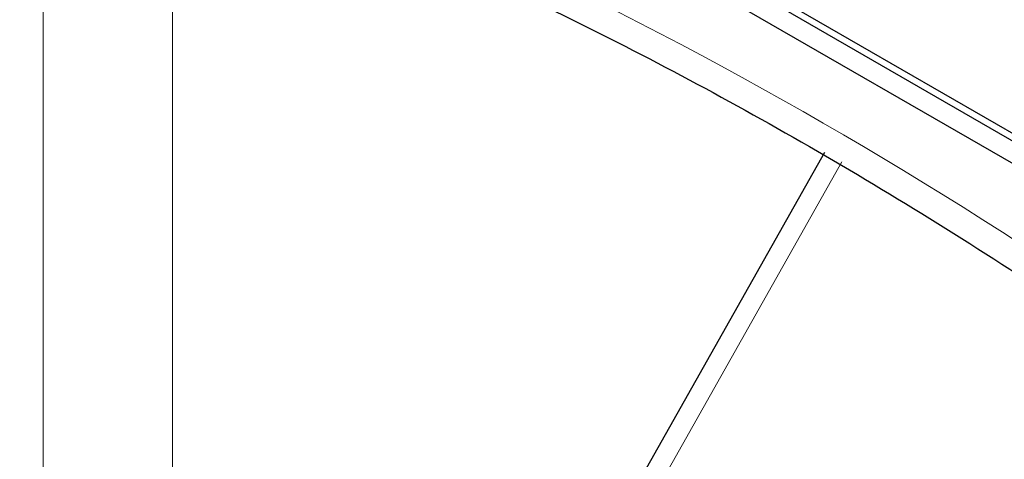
# Paper-space layout 'Blatt2' of a CAD drawing. Header units: millimetres. Extents: x 5 to 418, y 2 to 292.
# Tile 19 of 100: x 119.037 to 120.817, y 177.755 to 178.55. Entities that reach past the tile are written whole.
import ezdxf

# ---------------------------------------------------------------- set-up
doc = ezdxf.new("R2010")
doc.units = ezdxf.units.MM

psp = doc.layouts.new('Blatt2')

# ---------------------------------------------------------------- linework, layer by layer
at = {"color": 7, "linetype": 'Continuous', "lineweight": 25}
for p, q in [((117.4751, 180.2279), (123.3677, 176.8262)), ((118.9836, 179.3979), (123.3677, 176.867)), ((118.9954, 179.4047), (123.3794, 176.8738)), ((120.4926, 178.3098), (119.9471, 177.3426))]:
    psp.add_line(p, q, dxfattribs=at)
at = {"color": 7, "linetype": 'Continuous', "lineweight": 18}
for p, q in [((119.0799, 176.6384), (119.0799, 178.7783)), ((119.3135, 178.7772), (119.3135, 176.6372)), ((120.5235, 178.2929), (119.978, 177.3257))]:
    psp.add_line(p, q, dxfattribs=at)
psp.add_arc((116.5042, 171.4583), 7.9725, 50.30384, 69.70154, dxfattribs=at)
at = {"color": 7, "linetype": 'Continuous', "lineweight": 25}
psp.add_open_spline([(119.3328, 178.8463), (119.4121, 178.8174), (119.6426, 178.7334), (120.03, 178.5596), (120.4938, 178.3112), (120.9583, 178.0189), (121.3306, 177.7522), (121.5465, 177.581), (121.6097, 177.5308)], degree=3, knots=[0, 0, 0, 0, 0.106109, 0.308603, 0.511101, 0.713584, 0.916095, 1, 1, 1, 1], dxfattribs=at)

doc.saveas('drawing.dxf')
